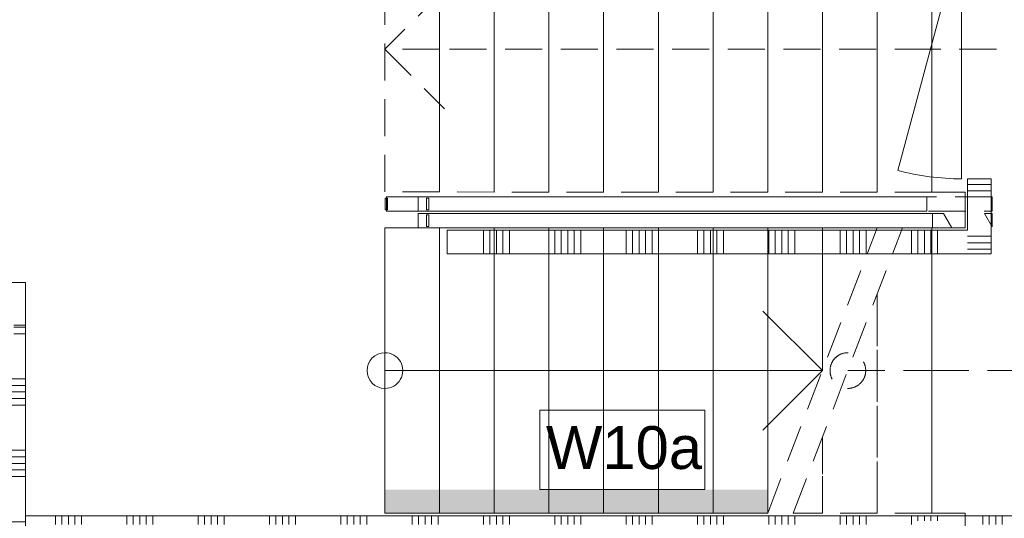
# Model space of a CAD drawing. Header units: millimetres. Extents: x -850 to 154668, y -80411 to 71019.
# Tile 73 of 236: x 44250 to 48391, y 21424 to 23520. Entities that reach past the tile are written whole.
import ezdxf

# ---------------------------------------------------------------- set-up
doc = ezdxf.new("R2010")
doc.units = ezdxf.units.MM
doc.header["$MEASUREMENT"] = 0
doc.linetypes.add('B0701', pattern=[234.119993, 155.999994, -78.119999])
for name, color, linetype in [('Info Wandafwerking aanduiding', 7, 'Continuous'), ('Info Wandafwerking aanduiding Doorsnede-arcering', 7, 'Continuous'), ('New_22 NC Binnenwanden', 7, 'Continuous'), ('New_22 NC Binnenwanden Deuren', 7, 'Continuous'), ('New_22 NC Binnenwanden Doorsnede-arcering', 7, 'Continuous'), ('New_24 Trappen', 7, 'Continuous'), ('New_34 Balustrades', 7, 'Continuous'), ('New_Z Ruimtefuncties Zone omranding', 7, 'Continuous')]:
    doc.layers.add(name, color=color, linetype=linetype)
doc.styles.add('GENERATED_STYLE_1', font='arial.ttf')
doc.linetypes.add('Regenwater', pattern='A,0,[1,UO-720 _wandafwerkingen BG_2022-06-211.Shx,S=11.404762,R=0,X=0,Y=0.005006],-1499.5,0', length=1499.5)

# ---------------------------------------------------------------- blocks, each defined once
blk = doc.blocks.new('*X111')
at = {"layer": 'New_22 NC Binnenwanden Doorsnede-arcering', "color": 254, "linetype": 'Continuous', "lineweight": 0, "true_color": 0xe9ebeb}
for p, q in [((44400, 21435), (44400, 21398.3)), ((44427.4, 21435), (44427.4, 21398.3)), ((44454.9, 21435), (44454.9, 21398.3)), ((44482.3, 21435), (44482.3, 21398.3)), ((44509.7, 21435), (44509.7, 21398.3)), ((44700, 21435), (44700, 21398.3)), ((44727.4, 21435), (44727.4, 21398.3)), ((44754.9, 21435), (44754.9, 21398.3)), ((44782.3, 21435), (44782.3, 21398.3)), ((44809.7, 21435), (44809.7, 21398.3)), ((45000, 21435), (45000, 21398.3)), ((45027.4, 21435), (45027.4, 21398.3)), ((45054.9, 21435), (45054.9, 21398.3)), ((45082.3, 21435), (45082.3, 21398.3)), ((45109.7, 21435), (45109.7, 21398.3)), ((45300, 21435), (45300, 21398.3)), ((45327.4, 21435), (45327.4, 21398.3)), ((45354.9, 21435), (45354.9, 21398.3)), ((45382.3, 21435), (45382.3, 21398.3)), ((45409.7, 21435), (45409.7, 21398.3)), ((45600, 21435), (45600, 21398.3)), ((45627.4, 21435), (45627.4, 21398.3)), ((45654.9, 21435), (45654.9, 21398.3)), ((45682.3, 21435), (45682.3, 21398.3)), ((45709.7, 21435), (45709.7, 21398.3)), ((45900, 21435), (45900, 21398.3)), ((45927.4, 21435), (45927.4, 21398.3)), ((45954.9, 21435), (45954.9, 21398.3)), ((45982.3, 21435), (45982.3, 21398.3)), ((46009.7, 21435), (46009.7, 21398.3)), ((46200, 21435), (46200, 21398.3)), ((46227.4, 21435), (46227.4, 21398.3)), ((46254.9, 21435), (46254.9, 21398.3)), ((46282.3, 21435), (46282.3, 21398.3)), ((46309.7, 21435), (46309.7, 21398.3)), ((46500, 21435), (46500, 21398.3)), ((46527.4, 21435), (46527.4, 21398.3)), ((46554.9, 21435), (46554.9, 21398.3)), ((46582.3, 21435), (46582.3, 21398.3)), ((46609.7, 21435), (46609.7, 21398.3)), ((46800, 21435), (46800, 21398.3)), ((46827.4, 21435), (46827.4, 21398.3)), ((46854.9, 21435), (46854.9, 21398.3)), ((46882.3, 21435), (46882.3, 21398.3)), ((46909.7, 21435), (46909.7, 21398.3)), ((47100, 21435), (47100, 21398.3)), ((47127.4, 21435), (47127.4, 21398.3)), ((47154.9, 21435), (47154.9, 21398.3)), ((47182.3, 21435), (47182.3, 21398.3)), ((47209.7, 21435), (47209.7, 21398.3)), ((47400, 21435), (47400, 21398.3)), ((47427.4, 21435), (47427.4, 21398.3)), ((47454.9, 21435), (47454.9, 21398.3)), ((47482.3, 21435), (47482.3, 21398.3)), ((47509.7, 21435), (47509.7, 21398.3)), ((47700, 21435), (47700, 21398.3)), ((47727.4, 21435), (47727.4, 21398.3)), ((47754.9, 21435), (47754.9, 21398.3)), ((47782.3, 21435), (47782.3, 21398.3)), ((47809.7, 21435), (47809.7, 21398.3)), ((48000, 21435), (48000, 21398.3)), ((48027.4, 21435), (48027.4, 21413)), ((48054.9, 21435), (48054.9, 21413)), ((48082.3, 21435), (48082.3, 21413)), ((48109.7, 21435), (48109.7, 21413)), ((48300, 21435), (48300, 21398.3)), ((48327.4, 21435), (48327.4, 21398.3)), ((48354.9, 21435), (48354.9, 21398.3)), ((48382.3, 21435), (48382.3, 21398.3))]:
    blk.add_line(p, q, dxfattribs=at)
blk = doc.blocks.new('Wall_15_1', base_point=(44100, 21435))
at = {"layer": 'New_22 NC Binnenwanden', "color": 8, "linetype": 'Continuous', "lineweight": 0, "true_color": 0x778488, "flags": 128}
for points in [[(49610, 21435), (44275, 21435)], [(44275, 21285), (44275, 21435)]]:
    blk.add_lwpolyline(points, dxfattribs=at)
at = {"layer": 'New_22 NC Binnenwanden', "color": 8, "lineweight": 0, "true_color": 0x778488}
blk.add_blockref('*X111', (0, 0), dxfattribs=at)
blk = doc.blocks.new('*X185')
at = {"layer": 'New_22 NC Binnenwanden Doorsnede-arcering', "color": 254, "linetype": 'Continuous', "lineweight": 0, "true_color": 0xe9ebeb}
for p, q in [((48261.1, 22609.7), (48335.9, 22609.7)), ((48288.6, 22582.3), (48335.9, 22582.3)), ((48316, 22554.9), (48335.9, 22554.9))]:
    blk.add_line(p, q, dxfattribs=at)
blk = doc.blocks.new('*X186')
at = {"layer": 'New_22 NC Binnenwanden Doorsnede-arcering', "color": 254, "linetype": 'Continuous', "lineweight": 0, "true_color": 0xe9ebeb}
for p, q in [((48235.9, 22827.4), (48335.9, 22827.4)), ((48235.9, 22800), (48335.9, 22800))]:
    blk.add_line(p, q, dxfattribs=at)
blk = doc.blocks.new('*X187')
at = {"layer": 'New_22 NC Binnenwanden Doorsnede-arcering', "color": 254, "linetype": 'Continuous', "lineweight": 0, "true_color": 0xe9ebeb}
blk.add_line((48235.9, 24000), (48335.9, 24000), dxfattribs=at)
blk = doc.blocks.new('D1 22')
at = {"layer": 'New_22 NC Binnenwanden Deuren', "color": 1, "linetype": 'Continuous', "lineweight": 0}
for q in [(-481.8, 267.6), (-517, 0)]:
    blk.add_line((517, 0), q, dxfattribs=at)
at = {"layer": 'New_22 NC Binnenwanden Deuren', "color": 7, "linetype": 'Continuous', "lineweight": 0}
for p, q in [((-517, -25), (-517, -125)), ((-517, -25), (-517, -125)), ((517, -25), (517, -125)), ((517, -25), (517, -125))]:
    blk.add_line(p, q, dxfattribs=at)
at = {"layer": 'New_22 NC Binnenwanden Deuren', "color": 1, "linetype": 'Continuous', "lineweight": 0}
blk.add_arc((517, 0), 1034, 165, 180, dxfattribs=at)
blk = doc.blocks.new('*X189')
at = {"layer": 'New_22 NC Binnenwanden Doorsnede-arcering', "color": 254, "linetype": 'Continuous', "lineweight": 0, "true_color": 0xe9ebeb}
for p, q in [((48235.9, 22609.7), (48261.1, 22609.7)), ((48235.9, 22582.3), (48288.6, 22582.3)), ((48235.9, 22554.9), (48316, 22554.9))]:
    blk.add_line(p, q, dxfattribs=at)
blk = doc.blocks.new('Wall_39_1', base_point=(48235.9, 24005))
at = {"layer": 'New_22 NC Binnenwanden', "color": 8, "linetype": 'Continuous', "lineweight": 0, "true_color": 0x778488}
for p, q in [((48235.9, 23885), (48335.9, 23885)), ((48235.9, 22851), (48335.9, 22851))]:
    blk.add_line(p, q, dxfattribs=at)
at = {"layer": 'New_22 NC Binnenwanden', "color": 8, "linetype": 'Continuous', "lineweight": 0, "true_color": 0x778488, "flags": 128}
for points in [[(48235.9, 24005), (48235.9, 23885)], [(48335.9, 24005), (48235.9, 24005)], [(48335.9, 23885), (48335.9, 24005)], [(48235.9, 22851), (48235.9, 22635)], [(48335.9, 22535), (48335.9, 22851)], [(48335.9, 22535), (48235.9, 22535)]]:
    blk.add_lwpolyline(points, dxfattribs=at)
at = {"layer": 'New_22 NC Binnenwanden', "color": 8, "lineweight": 0, "true_color": 0x778488}
for name in ['*X187', '*X186', '*X189', '*X185']:
    blk.add_blockref(name, (0, 0), dxfattribs=at)
at = {"layer": 'New_22 NC Binnenwanden Deuren', "color": 1, "linetype": 'Continuous', "lineweight": 0, "zscale": 1000, "rotation": 90}
blk.add_blockref('D1 22', (48210.9, 23368), dxfattribs=at)
blk = doc.blocks.new('*X198')
at = {"layer": 'New_22 NC Binnenwanden Doorsnede-arcering', "color": 254, "linetype": 'Continuous', "lineweight": 0, "true_color": 0xe9ebeb}
for p, q in [((46200, 22635), (46200, 22535)), ((46227.4, 22635), (46227.4, 22535)), ((46254.9, 22635), (46254.9, 22535)), ((46282.3, 22635), (46282.3, 22535)), ((46309.7, 22635), (46309.7, 22535)), ((46500, 22635), (46500, 22535)), ((46527.4, 22635), (46527.4, 22535)), ((46554.9, 22635), (46554.9, 22535)), ((46582.3, 22635), (46582.3, 22535)), ((46609.7, 22635), (46609.7, 22535)), ((46800, 22635), (46800, 22535)), ((46827.4, 22635), (46827.4, 22535)), ((46854.9, 22635), (46854.9, 22535)), ((46882.3, 22635), (46882.3, 22535)), ((46909.7, 22635), (46909.7, 22535)), ((47100, 22635), (47100, 22535)), ((47127.4, 22635), (47127.4, 22535)), ((47154.9, 22635), (47154.9, 22535)), ((47182.3, 22635), (47182.3, 22535)), ((47209.7, 22635), (47209.7, 22535)), ((47400, 22635), (47400, 22535)), ((47427.4, 22635), (47427.4, 22535)), ((47454.9, 22635), (47454.9, 22535)), ((47482.3, 22635), (47482.3, 22535)), ((47509.7, 22635), (47509.7, 22535)), ((47700, 22635), (47700, 22535)), ((47727.4, 22635), (47727.4, 22535)), ((47754.9, 22635), (47754.9, 22535)), ((47782.3, 22635), (47782.3, 22535)), ((47809.7, 22635), (47809.7, 22535)), ((48000, 22635), (48000, 22535)), ((48027.4, 22635), (48027.4, 22535)), ((48054.9, 22635), (48054.9, 22535)), ((48082.3, 22635), (48082.3, 22535)), ((48109.7, 22635), (48109.7, 22535))]:
    blk.add_line(p, q, dxfattribs=at)
blk = doc.blocks.new('Wall_43_1', base_point=(48235.9, 22635))
at = {"layer": 'New_22 NC Binnenwanden', "color": 8, "linetype": 'Continuous', "lineweight": 0, "true_color": 0x778488, "flags": 128}
for points in [[(48235.9, 22635), (46047.8, 22635)], [(46047.8, 22535), (46047.8, 22635)], [(46047.8, 22535), (48235.9, 22535)]]:
    blk.add_lwpolyline(points, dxfattribs=at)
at = {"layer": 'New_22 NC Binnenwanden', "color": 8, "lineweight": 0, "true_color": 0x778488}
blk.add_blockref('*X198', (0, 0), dxfattribs=at)
blk = doc.blocks.new('Stair_7_1')
at = {"layer": 'New_24 Trappen', "color": 7, "linetype": 'B0701', "lineweight": 0}
for p, q in [((48225.9, 23995), (48225.8, 24130)), ((48225.8, 24130), (48876.4, 24130)), ((48876.4, 24130), (48876.4, 23995)), ((45785.9, 22795.6), (45785.9, 23995.1)), ((45785.9, 23995.1), (46015.9, 23995.1)), ((46015.9, 22795.6), (46015.9, 23995.1)), ((46015.9, 23995.1), (46245.9, 23995.1)), ((46015.9, 23995.1), (46015.9, 22795.6)), ((46245.9, 22795.5), (46245.9, 23995.1)), ((46245.9, 23995.1), (46475.9, 23995.1)), ((46245.9, 23995.1), (46245.9, 22795.5)), ((46475.9, 22795.5), (46475.9, 23995.1)), ((46475.9, 23995.1), (46705.9, 23995.1)), ((46475.9, 23995.1), (46475.9, 22795.5)), ((46705.9, 22795.5), (46705.9, 23995.1)), ((46705.9, 23995.1), (46935.9, 23995.1)), ((46705.9, 23995.1), (46705.9, 22795.5)), ((46935.9, 22795.5), (46935.9, 23995.1)), ((46935.9, 23995.1), (47165.9, 23995.1)), ((46935.9, 23995.1), (46935.9, 22795.5)), ((47165.9, 22795.5), (47165.9, 23995.1)), ((47165.9, 23995.1), (47395.9, 23995)), ((47165.9, 23995.1), (47165.9, 22795.5)), ((47395.9, 22795.5), (47395.9, 23995)), ((47395.9, 23995), (47625.9, 23995)), ((47395.9, 23995), (47395.9, 22795.5)), ((47625.9, 22795.5), (47625.9, 23995)), ((47625.9, 23995), (47855.9, 23995)), ((47625.9, 23995), (47625.9, 22795.5)), ((47855.9, 22795.5), (47855.9, 23995)), ((47855.9, 23995), (48085.9, 23995)), ((47855.9, 23995), (47855.9, 22795.5)), ((48085.9, 22795.5), (48085.9, 23995)), ((48085.9, 23995), (48225.9, 23995)), ((48085.9, 23995), (48085.9, 22795.5)), ((48876.4, 23995), (49119.6, 23995)), ((46035.9, 23645.6), (45785.9, 23395.6)), ((46015.9, 23395.6), (45785.9, 23395.6)), ((45785.9, 23395.6), (46035.9, 23145.6)), ((48085.9, 23395.5), (46015.9, 23395.6)), ((48825.9, 23395.4), (48085.9, 23395.5)), ((48825.8, 22045), (48825.9, 23395.4)), ((49500, 23215), (49500, 21445)), ((46015.9, 22795.6), (45785.9, 22795.6)), ((46245.9, 22795.5), (46015.9, 22795.6)), ((46475.9, 22795.5), (46245.9, 22795.5)), ((46705.9, 22795.5), (46475.9, 22795.5)), ((46935.9, 22795.5), (46705.9, 22795.5)), ((47165.9, 22795.5), (46935.9, 22795.5)), ((47395.9, 22795.5), (47165.9, 22795.5)), ((47625.9, 22795.5), (47395.9, 22795.5)), ((47855.9, 22795.5), (47625.9, 22795.5)), ((48085.9, 22795.5), (47855.9, 22795.5)), ((48225.9, 22795.5), (48085.9, 22795.5)), ((48225.9, 22645), (48225.9, 22795.5)), ((47395.9, 21445), (47855.9, 22645)), ((47503, 21445), (47963, 22645)), ((47963, 22645), (48085.9, 22645)), ((48085.9, 22645), (48085.9, 21445)), ((48085.9, 21445), (48085.9, 22645)), ((48085.9, 22645), (48225.9, 22645)), ((47855.9, 22365.6), (47855.9, 21445)), ((47855.9, 21445), (47855.9, 22365.6)), ((47733, 22045), (48085.9, 22045)), ((48085.9, 22045), (48825.8, 22045)), ((47625.9, 21765.6), (47625.9, 21445)), ((47625.9, 21445), (47625.9, 21765.6)), ((47625.9, 21445), (47503, 21445)), ((47855.9, 21445), (47625.9, 21445)), ((48085.9, 21445), (47855.9, 21445)), ((48225.8, 21445), (48085.9, 21445)), ((48225.8, 21310), (48225.8, 21445)), ((49500, 21445), (49280, 21445)), ((49280, 21445), (49280, 21310)), ((49280, 21310), (48225.8, 21310))]:
    blk.add_line(p, q, dxfattribs=at)
at = {"layer": 'New_24 Trappen', "color": 7, "linetype": 'Continuous', "lineweight": 0}
for p, q in [((45785.9, 21445), (45785.9, 22645)), ((45785.9, 22645), (47855.9, 22645)), ((45785.9, 21445), (45785.9, 22645)), ((45785.9, 22645), (46015.9, 22645)), ((46015.9, 22645), (46015.9, 21445)), ((46015.9, 21445), (46015.9, 22645)), ((46015.9, 22645), (46245.9, 22645)), ((46245.9, 22645), (46245.9, 21445)), ((46245.9, 21445), (46245.9, 22645)), ((46245.9, 22645), (46475.9, 22645)), ((46475.9, 22645), (46475.9, 21445)), ((46475.9, 21445), (46475.9, 22645)), ((46475.9, 22645), (46705.9, 22645)), ((46705.9, 22645), (46705.9, 21445)), ((46705.9, 21445), (46705.9, 22645)), ((46705.9, 22645), (46935.9, 22645)), ((46935.9, 22645), (46935.9, 21445)), ((46935.9, 21445), (46935.9, 22645)), ((46935.9, 22645), (47165.9, 22645)), ((47165.9, 22645), (47165.9, 21445)), ((47165.9, 21445), (47165.9, 22645)), ((47165.9, 22645), (47395.9, 22645)), ((47395.9, 22645), (47395.9, 21445)), ((47395.9, 21445), (47395.9, 22645)), ((47395.9, 22645), (47625.9, 22645)), ((47625.9, 22645), (47625.9, 22045)), ((47625.9, 22045), (47625.9, 22645)), ((47625.9, 22645), (47855.9, 22645)), ((47625.9, 22045), (47375.9, 22295)), ((45785.9, 22045), (46015.9, 22045)), ((46015.9, 22045), (47625.9, 22045)), ((47375.9, 21795), (47625.9, 22045)), ((47395.9, 21445), (45785.9, 21445)), ((46015.9, 21445), (45785.9, 21445)), ((46245.9, 21445), (46015.9, 21445)), ((46475.9, 21445), (46245.9, 21445)), ((46705.9, 21445), (46475.9, 21445)), ((46935.9, 21445), (46705.9, 21445)), ((47165.9, 21445), (46935.9, 21445)), ((47395.9, 21445), (47165.9, 21445))]:
    blk.add_line(p, q, dxfattribs=at)
at = {"layer": 'New_24 Trappen', "color": 7, "linetype": 'B0701', "lineweight": 0}
for centre, radius, start, end in [((48510.1, 23215), 989.9, 0, 51.9947), ((47733, 22045), 75, 89.9976, 269.9976), ((47733, 22045), 75, 269.9976, 89.9976)]:
    blk.add_arc(centre, radius, start, end, dxfattribs=at)
at = {"layer": 'New_24 Trappen', "color": 7, "linetype": 'Continuous', "lineweight": 0}
for start, end in [(89.9976, 269.9976), (269.9976, 89.9976)]:
    blk.add_arc((45785.9, 22045), 75, start, end, dxfattribs=at)
blk = doc.blocks.new('*X1158')
at = {"layer": 'New_22 NC Binnenwanden Doorsnede-arcering', "color": 254, "linetype": 'Continuous', "lineweight": 0, "true_color": 0xe9ebeb}
for p, q in [((44225, 22227.4), (44275, 22227.4)), ((44225, 22200), (44275, 22200)), ((44175, 22009.7), (44223.1, 22009.7)), ((44223.1, 22009.7), (44275, 22009.7)), ((44175, 21982.3), (44223.1, 21982.3)), ((44175, 21954.9), (44223.1, 21954.9)), ((44223.1, 21982.3), (44275, 21982.3)), ((44223.1, 21954.9), (44275, 21954.9)), ((44175, 21927.4), (44223.1, 21927.4)), ((44223.1, 21927.4), (44275, 21927.4)), ((44175, 21900), (44223.1, 21900)), ((44223.1, 21900), (44275, 21900)), ((44175, 21709.7), (44223.1, 21709.7)), ((44223.1, 21709.7), (44275, 21709.7)), ((44175, 21682.3), (44223.1, 21682.3)), ((44223.1, 21682.3), (44275, 21682.3)), ((44175, 21654.9), (44223.1, 21654.9)), ((44175, 21627.4), (44223.1, 21627.4)), ((44223.1, 21654.9), (44275, 21654.9)), ((44223.1, 21627.4), (44275, 21627.4)), ((44175, 21600), (44223.1, 21600)), ((44223.1, 21600), (44275, 21600)), ((44175, 21409.7), (44223.1, 21409.7)), ((44223.1, 21409.7), (44275, 21409.7)), ((44215.5, 21382.3), (44223.1, 21382.3)), ((44223.1, 21382.3), (44275, 21382.3)), ((44225, 21354.9), (44275, 21354.9)), ((44225, 21327.4), (44275, 21327.4)), ((44225, 21300), (44275, 21300)), ((44175, 21109.7), (44223.1, 21109.7)), ((44175, 21082.3), (44223.1, 21082.3)), ((44223.1, 21109.7), (44275, 21109.7)), ((44223.1, 21082.3), (44275, 21082.3)), ((44175, 21054.9), (44223.1, 21054.9)), ((44223.1, 21054.9), (44275, 21054.9)), ((44175, 21027.4), (44223.1, 21027.4)), ((44175, 21000), (44223.1, 21000)), ((44223.1, 21027.4), (44275, 21027.4)), ((44223.1, 21000), (44275, 21000)), ((44175, 20809.7), (44223.1, 20809.7)), ((44223.1, 20809.7), (44275, 20809.7))]:
    blk.add_line(p, q, dxfattribs=at)
blk = doc.blocks.new('Wall_198_1', base_point=(44100, 22236))
at = {"layer": 'New_22 NC Binnenwanden', "color": 8, "linetype": 'Continuous', "lineweight": 0, "true_color": 0x778488, "flags": 128}
for points in [[(44275, 22236), (44225, 22236)], [(44275, 20803.3), (44275, 22236)]]:
    blk.add_lwpolyline(points, dxfattribs=at)
at = {"layer": 'New_22 NC Binnenwanden', "color": 8, "lineweight": 0, "true_color": 0x778488}
blk.add_blockref('*X1158', (0, 0), dxfattribs=at)
blk = doc.blocks.new('Wall_401_1', base_point=(45785.9, 21445))
at = {"layer": 'Info Wandafwerking aanduiding Doorsnede-arcering', "linetype": 'Continuous', "lineweight": 0, "true_color": 0xd21034}
blk.add_hatch(color=242, dxfattribs=at).paths.add_polyline_path([(45785.9, 21445), (47395.9, 21445), (47395.9, 21545), (45785.9, 21545)])
at = {"layer": 'Info Wandafwerking aanduiding', "color": 9, "linetype": 'Continuous', "lineweight": 0, "flags": 128}
for points in [[(45785.9, 21545), (45785.9, 21445)], [(47395.9, 21545), (47395.9, 21445)]]:
    blk.add_lwpolyline(points, dxfattribs=at)
blk = doc.blocks.new('Railing_5_1')
at = {"layer": 'New_34 Balustrades', "color": 9, "linetype": 'B0701', "lineweight": 0}
for p, q in [((45965.5, 22775), (45925.6, 22775)), ((45925.6, 22775), (45925.6, 22715)), ((48340.5, 22775), (45965.5, 22775)), ((48340.5, 22715), (48340.5, 22775)), ((45970.5, 22770), (45960.5, 22770)), ((45960.5, 22770), (45960.5, 22720)), ((45970.5, 22720), (45970.5, 22770)), ((45925.6, 22715), (45965.5, 22715)), ((45960.5, 22720), (45970.5, 22720)), ((45965.5, 22715), (48340.5, 22715)), ((48340.5, 22705), (48308.2, 22705)), ((48308.2, 22705), (48340.5, 22649)), ((48340.5, 22649), (48340.5, 22705))]:
    blk.add_line(p, q, dxfattribs=at)
at = {"layer": 'New_34 Balustrades', "color": 9, "linetype": 'Continuous', "lineweight": 0}
for p, q in [((45965.5, 22705), (45925.6, 22705)), ((45925.6, 22705), (45925.6, 22645)), ((45960.5, 22700), (45960.5, 22650)), ((45970.5, 22700), (45960.5, 22700)), ((48135, 22705), (45965.5, 22705)), ((45970.5, 22650), (45970.5, 22700)), ((48169.6, 22645), (48135, 22705)), ((45925.6, 22645), (45965.5, 22645)), ((45960.5, 22650), (45970.5, 22650)), ((45965.5, 22645), (48169.6, 22645))]:
    blk.add_line(p, q, dxfattribs=at)
blk = doc.blocks.new('Railing_6_1')
at = {"layer": 'New_34 Balustrades', "color": 9, "linetype": 'Continuous', "lineweight": 0}
for p, q in [((48065.5, 22775), (45792.1, 22775)), ((45792.1, 22775), (45792.1, 22715)), ((48065.5, 22715), (48065.5, 22775)), ((45797.1, 22770), (45787.1, 22770)), ((45787.1, 22770), (45787.1, 22720)), ((45797.1, 22720), (45797.1, 22770)), ((45787.1, 22720), (45797.1, 22720)), ((45792.1, 22715), (48065.5, 22715)), ((45965.5, 22705), (45925.7, 22705)), ((45925.7, 22705), (45925.7, 22645)), ((45960.5, 22700), (45960.5, 22650)), ((45970.5, 22700), (45960.5, 22700)), ((48089.5, 22705), (45965.5, 22705)), ((45970.5, 22650), (45970.5, 22700)), ((48089.5, 22645), (48089.5, 22705)), ((45925.7, 22645), (45965.5, 22645)), ((45960.5, 22650), (45970.5, 22650)), ((45965.5, 22645), (48089.5, 22645))]:
    blk.add_line(p, q, dxfattribs=at)

msp = doc.modelspace()

# ---------------------------------------------------------------- linework, layer by layer
at = {"layer": 'Info Wandafwerking aanduiding', "color": 9, "linetype": 'Continuous', "lineweight": 0, "flags": 128}
msp.add_lwpolyline([(46438.1, 21877.9), (47131.5, 21877.9), (47131.5, 21545), (46438.1, 21545)], close=True, dxfattribs=at)
at = {"layer": 'New_Z Ruimtefuncties Zone omranding', "color": 32, "linetype": 'Continuous', "lineweight": 0, "true_color": 0xba661c, "flags": 128}
msp.add_lwpolyline([(42241, 22415), (42460, 22415), (44275, 22415), (44275, 21435), (49510, 21435), (49509.9, 23256.7, 0.219283), (49165.4, 24005), (45785.4, 24005), (45785.4, 25750), (43875, 25750), (43875, 26210), (42241, 26210)], format="xyb", close=True, dxfattribs=at)

# ---------------------------------------------------------------- block references
at = {"layer": 'Info Wandafwerking aanduiding', "color": 1, "lineweight": 0}
msp.add_blockref('Wall_401_1', (45785.9, 21445), dxfattribs=at)
at = {"layer": 'New_22 NC Binnenwanden', "color": 8, "lineweight": 0, "true_color": 0x778488}
for name, p in [('Wall_39_1', (48235.9, 24005)), ('Wall_43_1', (48235.9, 22635)), ('Wall_198_1', (44100, 22236)), ('Wall_15_1', (44100, 21435))]:
    msp.add_blockref(name, p, dxfattribs=at)
at = {"layer": 'New_24 Trappen', "color": 7, "linetype": 'Regenwater', "lineweight": 0}
msp.add_blockref('Stair_7_1', (0, 0), dxfattribs=at)
at = {"layer": 'New_34 Balustrades', "color": 9, "linetype": 'Continuous', "lineweight": 0}
for name in ['Railing_6_1', 'Railing_5_1']:
    msp.add_blockref(name, (0, 0), dxfattribs=at)

# ---------------------------------------------------------------- texts
at = {"layer": 'Info Wandafwerking aanduiding', "color": 2, "linetype": 'Continuous', "lineweight": 0, "insert": (46463.1, 21628.8), "char_height": 180, "attachment_point": 7, "style": 'GENERATED_STYLE_1'}
msp.add_mtext('\\A1;{\\pql;\\fArial|b0|i0|c0|p38;W10a}', dxfattribs=at)

doc.saveas('drawing.dxf')
